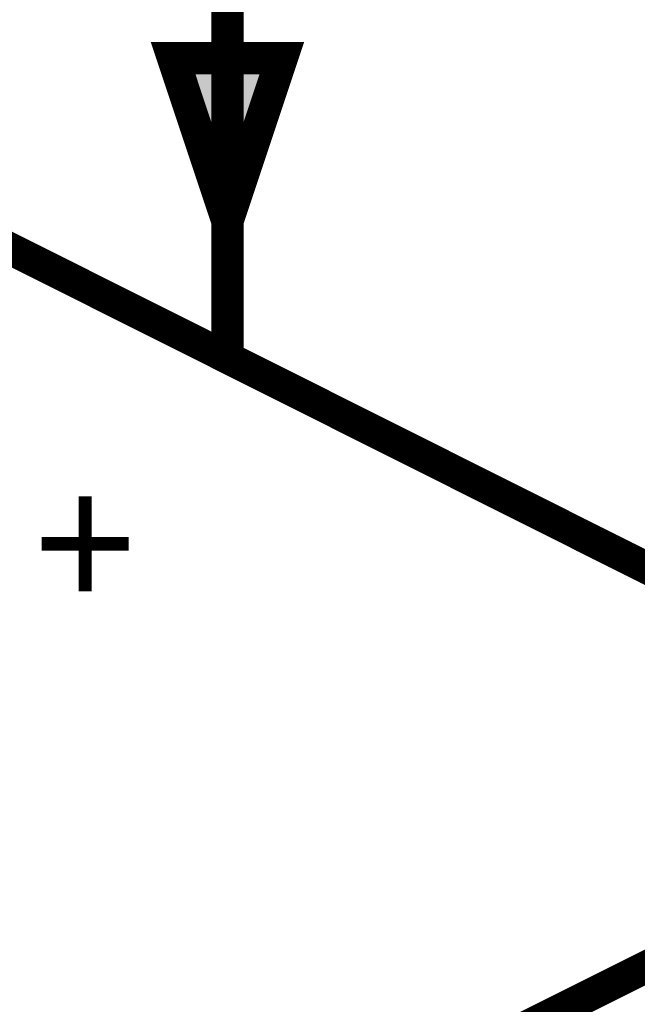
# Model space of a CAD drawing. Header units: inches. Extents: x 0 to 292, y 0 to 193.
# Tile 74 of 256: x 91.53 to 97.28, y 87.07 to 96.23. Entities that reach past the tile are written whole.
import ezdxf

# ---------------------------------------------------------------- set-up
doc = ezdxf.new("R2010")
doc.units = ezdxf.units.IN
doc.layers.add('Sheet', color=255, linetype='Continuous')

msp = doc.modelspace()

# ---------------------------------------------------------------- linework, layer by layer
at = {"layer": 'Sheet'}
for points in [[(93.4634, 94.3565, 0.2997, 0.2997, 0), (93.4634, 96.8903, 0.2997, 0.2997, 0)], [(90.9305, 94.3565, 0.2997, 0.2997, 0), (101.0816, 89.2693, 0.2997, 0.2997, 0)], [(93.4634, 94.3565, 0.2997, 0.2997, 0), (93.4634, 93.0896, 0.2997, 0.2997, 0)], [(101.0816, 89.2693, 0.2997, 0.2997, 0), (90.9305, 84.2016, 0.2997, 0.2997, 0)]]:
    msp.add_lwpolyline(points, format="xyseb", dxfattribs=at)
for points in [[(92.9569, 95.8768, 0.2997, 0.2997, 0), (93.4634, 94.3565, 0.2997, 0.2997, 0), (93.97, 95.8768, 0.2997, 0.2997, 0), (92.9569, 95.8768, 0.2997, 0.2997, 0)], [(92.9569, 95.8768, 0.0991, 0.0991, 0), (93.4634, 94.3565, 0.0991, 0.0991, 0), (93.97, 95.8768, 0.0991, 0.0991, 0), (92.9569, 95.8768, 0.0991, 0.0991, 0)]]:
    msp.add_lwpolyline(points, format="xyseb", close=True, dxfattribs=at)
msp.add_solid([(92.8592, 95.9376), (93.436, 94.2073), (94.0129, 95.9376)], dxfattribs=at)

# ---------------------------------------------------------------- texts
msp.add_text('+', height=1.2474, dxfattribs=at).set_placement((91.6514, 90.7506))

doc.saveas('drawing.dxf')
